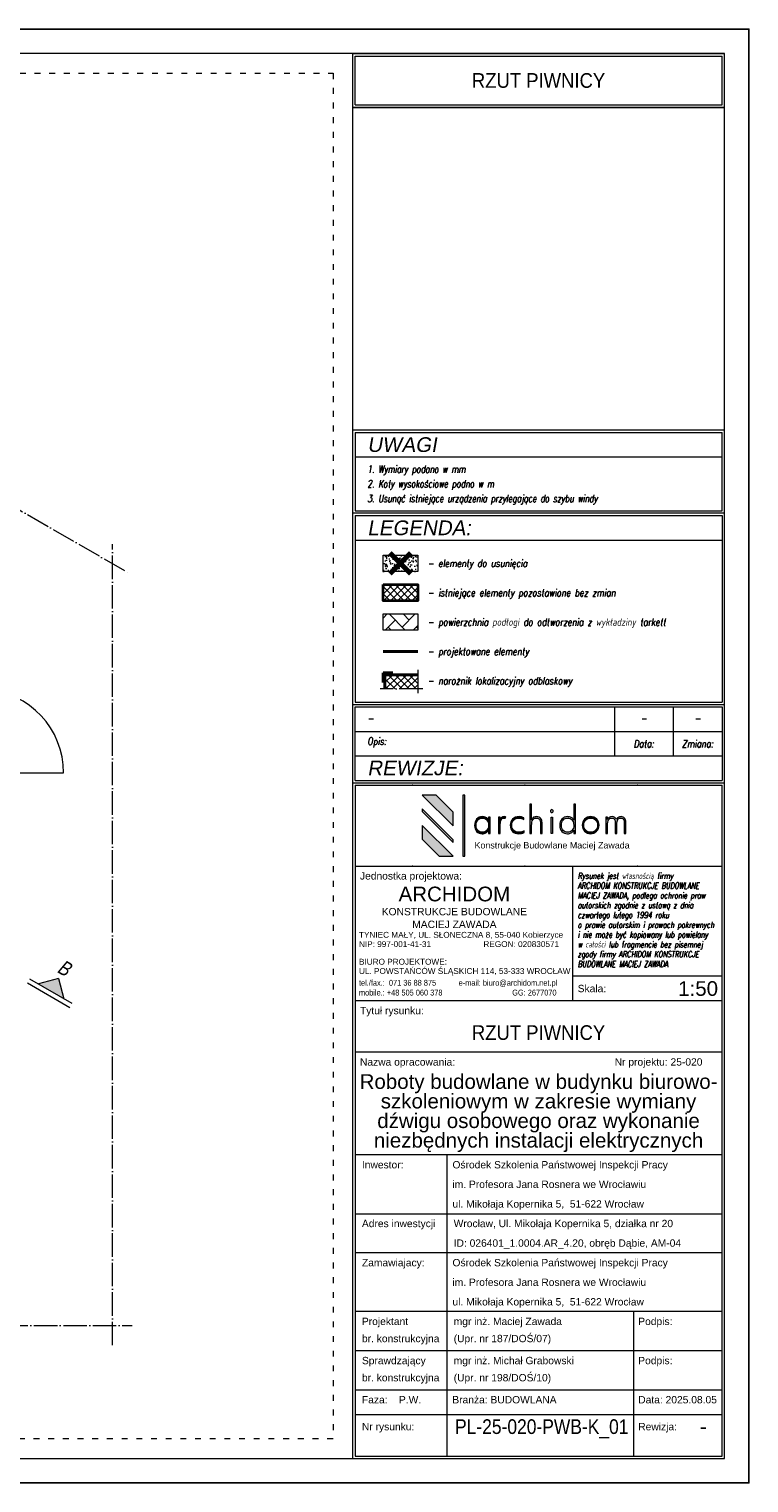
# Model space of a CAD drawing. Header units: millimetres. Extents: x 558 to 24471, y -5755 to 9551.
# Tile 37 of 37: x 23736 to 24471, y 8066 to 9551. Entities that reach past the tile are written whole.
import ezdxf
from ezdxf.enums import TextEntityAlignment as Align

# ---------------------------------------------------------------- set-up
doc = ezdxf.new("R2010")
doc.units = ezdxf.units.MM
doc.linetypes.add('ACAD_ISO03W100', pattern=[30, 12, -18])
doc.linetypes.add('ACAD_ISO04W100', pattern=[30, 24, -3, 0, -3])
for name, color, linetype, lineweight in [('K_Grube', 4, 'Continuous', 35), ('K_Grube_projektowane', 10, 'Continuous', 40), ('K_Kreskowanie', 8, 'Continuous', 5), ('K_Naroznik', 160, 'Continuous', 40), ('K_Opis_zmienny', 2, 'Continuous', 13), ('K_Osie', 1, 'ACAD_ISO04W100', 5), ('K_Ramka', 7, 'Continuous', 18), ('K_Stolarka', 3, 'Continuous', 15), ('K_Widokowe', 6, 'Continuous', 13), ('K_Wyburzenia', 8, 'Continuous', 5)]:
    doc.layers.add(name, color=color, linetype=linetype, lineweight=lineweight)
doc.styles.add('Logo1', font='arial.ttf', dxfattribs={"height": 13})
doc.styles.get("Standard").update_dxf_attribs({"font": 'arial.ttf'})
doc.styles.add('Tytuł 20', font='arial.ttf', dxfattribs={"width": 0.8, "oblique": 10, "height": 6})
doc.styles.add('Tytuł 50', font='arial.ttf', dxfattribs={"width": 0.8, "oblique": 10, "height": 15})
doc.styles.add('Zwykły 100', font='romans.shx', dxfattribs={"width": 0.8, "oblique": 10, "height": 15})
doc.styles.add('Zwykły 20', font='romans.shx', dxfattribs={"width": 0.8, "oblique": 10, "height": 3})

# ---------------------------------------------------------------- blocks, each defined once
blk = doc.blocks.new('Logo_archidom_2018_black')
at = {"lineweight": 0}
h = blk.add_hatch(color=256, dxfattribs=at)
h.dxf.hatch_style = 2
h.paths.add_polyline_path([(-181.7, 145), (-210, 145), (-147, 82), (-147, 110.3)])
h = blk.add_hatch(color=256, dxfattribs=at)
h.dxf.hatch_style = 2
h.paths.add_polyline_path([(-123, 145), (-127, 145), (-127, 20), (-123, 20)])
h = blk.add_hatch(color=256, dxfattribs=at)
h.dxf.hatch_style = 2
edge = h.paths.add_edge_path()
edge.add_spline(control_points=[(34.9, 66.8), (34.9, 66.8), (31.7, 66.8), (31.7, 66.8), (31.7, 66.8), (31.7, 87.6), (31.7, 87.6), (31.7, 91.2), (31, 93.8), (29.7, 95.5), (28.5, 97.1), (26.4, 97.9), (23.5, 97.9), (20.1, 97.9), (17.5, 96.7), (16, 94.3), (14.4, 91.9), (13.6, 88.1), (13.6, 82.9), (13.6, 82.9), (13.6, 66.8), (13.6, 66.8), (13.6, 66.8), (10.3, 66.8), (10.3, 66.8), (10.3, 66.8), (10.3, 126.5), (10.3, 126.5), (10.3, 126.5), (13.6, 126.5), (13.6, 126.5), (13.6, 126.5), (13.6, 94.6), (13.6, 94.6), (14.7, 97), (16, 98.7), (17.7, 99.6), (19.3, 100.5), (21.5, 101), (24.4, 101), (27.6, 101), (30.2, 99.9), (32.1, 97.8), (34, 95.6), (34.9, 92.7), (34.9, 88.9), (34.9, 88.9), (34.9, 66.8), (34.9, 66.8)], knot_values=[0, 0, 0, 0, 1, 1, 1, 2, 2, 2, 3, 3, 3, 4, 4, 4, 5, 5, 5, 6, 6, 6, 7, 7, 7, 8, 8, 8, 9, 9, 9, 10, 10, 10, 11, 11, 11, 12, 12, 12, 13, 13, 13, 14, 14, 14, 15, 15, 15, 16, 16, 16, 16], degree=3, periodic=0)
h = blk.add_hatch(color=256, dxfattribs=at)
h.dxf.hatch_style = 2
edge = h.paths.add_edge_path()
edge.add_spline(control_points=[(103, 66.8), (103, 66.8), (99.8, 66.8), (99.8, 66.8), (99.8, 66.8), (99.8, 73.2), (99.8, 73.2), (98.3, 70.7), (96.5, 68.9), (94.4, 67.8), (92.3, 66.7), (89.8, 66.1), (86.9, 66.1), (82.3, 66.1), (78.5, 67.7), (75.6, 70.8), (72.7, 73.9), (71.2, 78), (71.2, 83.2), (71.2, 88.5), (72.6, 92.8), (75.5, 96), (78.4, 99.3), (82.1, 101), (86.7, 101), (90.2, 101), (92.9, 100.4), (94.8, 99.3), (96.7, 98.2), (98.4, 96.4), (99.8, 93.9), (99.8, 93.9), (99.8, 126.5), (99.8, 126.5), (99.8, 126.5), (103, 126.5), (103, 126.5), (103, 126.5), (103, 66.8), (103, 66.8)], knot_values=[0, 0, 0, 0, 1, 1, 1, 2, 2, 2, 3, 3, 3, 4, 4, 4, 5, 5, 5, 6, 6, 6, 7, 7, 7, 8, 8, 8, 9, 9, 9, 10, 10, 10, 11, 11, 11, 12, 12, 12, 13, 13, 13, 13], degree=3, periodic=0)
edge = h.paths.add_edge_path()
edge.add_spline(control_points=[(99.8, 83.6), (99.8, 88), (98.6, 91.5), (96.3, 94.1), (93.9, 96.6), (90.8, 97.9), (86.9, 97.9), (83.2, 97.9), (80.2, 96.6), (77.9, 93.9), (75.6, 91.2), (74.5, 87.6), (74.5, 83.2), (74.5, 78.9), (75.6, 75.5), (78, 72.9), (80.3, 70.4), (83.4, 69.1), (87.3, 69.1), (91.1, 69.1), (94.2, 70.4), (96.4, 73.1), (98.7, 75.7), (99.8, 79.2), (99.8, 83.6)], knot_values=[0, 0, 0, 0, 1, 1, 1, 2, 2, 2, 3, 3, 3, 4, 4, 4, 5, 5, 5, 6, 6, 6, 7, 7, 7, 8, 8, 8, 8], degree=3, periodic=0)
h = blk.add_hatch(color=256, dxfattribs=at)
h.dxf.hatch_style = 2
h.paths.add_polyline_path([(-210, 116.8), (-210, 111.2), (-147, 48.2), (-147, 53.8)])
h = blk.add_hatch(color=256, dxfattribs=at)
h.dxf.hatch_style = 2
edge = h.paths.add_edge_path()
edge.add_spline(control_points=[(-71.2, 66.8), (-71.2, 66.8), (-74.4, 66.8), (-74.4, 66.8), (-74.4, 66.8), (-74.4, 73.2), (-74.4, 73.2), (-75.9, 70.7), (-77.7, 68.9), (-79.8, 67.8), (-81.9, 66.7), (-84.4, 66.1), (-87.3, 66.1), (-92, 66.1), (-95.7, 67.7), (-98.7, 70.8), (-101.6, 73.9), (-103, 78), (-103, 83.2), (-103, 88.5), (-101.6, 92.8), (-98.7, 96), (-95.8, 99.3), (-92.1, 101), (-87.5, 101), (-84.2, 101), (-81.6, 100.4), (-79.6, 99.3), (-77.6, 98.2), (-75.8, 96.4), (-74.4, 93.9), (-74.4, 93.9), (-74.4, 100.2), (-74.4, 100.2), (-74.4, 100.2), (-71.2, 100.2), (-71.2, 100.2), (-71.2, 100.2), (-71.2, 66.8), (-71.2, 66.8)], knot_values=[0, 0, 0, 0, 1, 1, 1, 2, 2, 2, 3, 3, 3, 4, 4, 4, 5, 5, 5, 6, 6, 6, 7, 7, 7, 8, 8, 8, 9, 9, 9, 10, 10, 10, 11, 11, 11, 12, 12, 12, 13, 13, 13, 13], degree=3, periodic=0)
edge = h.paths.add_edge_path()
edge.add_spline(control_points=[(-74.4, 83.6), (-74.4, 88), (-75.6, 91.5), (-77.9, 94.1), (-80.3, 96.6), (-83.4, 97.9), (-87.3, 97.9), (-91, 97.9), (-94, 96.6), (-96.3, 93.9), (-98.6, 91.2), (-99.8, 87.6), (-99.8, 83.2), (-99.8, 78.9), (-98.6, 75.5), (-96.3, 72.9), (-93.9, 70.4), (-90.8, 69.1), (-86.9, 69.1), (-83.1, 69.1), (-80.1, 70.4), (-77.8, 73.1), (-75.6, 75.7), (-74.4, 79.2), (-74.4, 83.6)], knot_values=[0, 0, 0, 0, 1, 1, 1, 2, 2, 2, 3, 3, 3, 4, 4, 4, 5, 5, 5, 6, 6, 6, 7, 7, 7, 8, 8, 8, 8], degree=3, periodic=0)
h = blk.add_hatch(color=256, dxfattribs=at)
h.dxf.hatch_style = 2
edge = h.paths.add_edge_path()
edge.add_spline(control_points=[(-39, 100.2), (-39, 100.2), (-40.1, 97.2), (-40.1, 97.2), (-40.5, 97.4), (-40.9, 97.6), (-41.4, 97.7), (-41.9, 97.9), (-42.4, 97.9), (-42.9, 97.9), (-45.6, 97.9), (-47.5, 96.6), (-48.8, 93.8), (-50.1, 91.1), (-50.7, 86.9), (-50.7, 81.3), (-50.7, 81.3), (-50.7, 66.8), (-50.7, 66.8), (-50.7, 66.8), (-53.9, 66.8), (-53.9, 66.8), (-53.9, 66.8), (-53.9, 100.2), (-53.9, 100.2), (-53.9, 100.2), (-50.7, 100.2), (-50.7, 100.2), (-50.7, 100.2), (-50.7, 94.9), (-50.7, 94.9), (-49.9, 97), (-48.9, 98.6), (-47.5, 99.5), (-46.2, 100.5), (-44.4, 101), (-42.2, 101), (-41.6, 101), (-41, 100.9), (-40.5, 100.8), (-39.9, 100.6), (-39.5, 100.5), (-39, 100.2)], knot_values=[0, 0, 0, 0, 1, 1, 1, 2, 2, 2, 3, 3, 3, 4, 4, 4, 5, 5, 5, 6, 6, 6, 7, 7, 7, 8, 8, 8, 9, 9, 9, 10, 10, 10, 11, 11, 11, 12, 12, 12, 13, 13, 13, 14, 14, 14, 14], degree=3, periodic=0)
h = blk.add_hatch(color=256, dxfattribs=at)
h.dxf.hatch_style = 2
edge = h.paths.add_edge_path()
edge.add_spline(control_points=[(-1.7, 68.5), (-3.3, 67.7), (-5.1, 67.1), (-7, 66.7), (-8.8, 66.3), (-10.9, 66.1), (-13, 66.1), (-18, 66.1), (-22.1, 67.7), (-25.3, 70.9), (-28.5, 74.1), (-30.1, 78.3), (-30.1, 83.3), (-30.1, 88.6), (-28.4, 92.8), (-25.1, 96.1), (-21.8, 99.3), (-17.4, 101), (-12.1, 101), (-10.3, 101), (-8.6, 100.8), (-7, 100.4), (-5.4, 99.9), (-3.8, 99.3), (-2.3, 98.5), (-2.3, 98.5), (-2.3, 95.2), (-2.3, 95.2), (-3.8, 96.1), (-5.4, 96.8), (-7.1, 97.2), (-8.7, 97.7), (-10.4, 97.9), (-12.1, 97.9), (-16.7, 97.9), (-20.3, 96.6), (-22.9, 93.9), (-25.5, 91.2), (-26.8, 87.6), (-26.8, 83), (-26.8, 79), (-25.5, 75.6), (-22.7, 73), (-20, 70.4), (-16.5, 69.1), (-12.1, 69.1), (-10.1, 69.1), (-8.3, 69.4), (-6.6, 69.8), (-4.8, 70.3), (-3.2, 71), (-1.7, 71.9), (-1.7, 71.9), (-1.7, 68.5), (-1.7, 68.5)], knot_values=[0, 0, 0, 0, 1, 1, 1, 2, 2, 2, 3, 3, 3, 4, 4, 4, 5, 5, 5, 6, 6, 6, 7, 7, 7, 8, 8, 8, 9, 9, 9, 10, 10, 10, 11, 11, 11, 12, 12, 12, 13, 13, 13, 14, 14, 14, 15, 15, 15, 16, 16, 16, 17, 17, 17, 18, 18, 18, 18], degree=3, periodic=0)
h = blk.add_hatch(color=256, dxfattribs=at)
h.dxf.hatch_style = 2
edge = h.paths.add_edge_path()
edge.add_spline(control_points=[(57.7, 112.4), (57.7, 111.6), (57.5, 110.9), (56.9, 110.3), (56.3, 109.8), (55.6, 109.5), (54.8, 109.5), (54, 109.5), (53.4, 109.8), (52.8, 110.3), (52.2, 110.9), (51.9, 111.6), (51.9, 112.4), (51.9, 113.2), (52.2, 113.9), (52.8, 114.4), (53.4, 115), (54, 115.3), (54.8, 115.3), (55.6, 115.3), (56.3, 115), (56.9, 114.4), (57.5, 113.9), (57.7, 113.2), (57.7, 112.4)], knot_values=[0, 0, 0, 0, 1, 1, 1, 2, 2, 2, 3, 3, 3, 4, 4, 4, 5, 5, 5, 6, 6, 6, 7, 7, 7, 8, 8, 8, 8], degree=3, periodic=0)
h.paths.add_polyline_path([(56.5, 66.8), (53.3, 66.8), (53.3, 100.2), (56.5, 100.2)])
h = blk.add_hatch(color=256, dxfattribs=at)
h.dxf.hatch_style = 2
edge = h.paths.add_edge_path()
edge.add_spline(control_points=[(151.6, 83.7), (151.6, 78.8), (149.9, 74.6), (146.5, 71.2), (143.1, 67.8), (139, 66.1), (134.2, 66.1), (129.4, 66.1), (125.4, 67.8), (122, 71.2), (118.6, 74.6), (117, 78.8), (117, 83.7), (117, 88.5), (118.6, 92.6), (122, 96), (125.3, 99.3), (129.4, 101), (134.2, 101), (139.1, 101), (143.2, 99.3), (146.6, 96), (149.9, 92.6), (151.6, 88.5), (151.6, 83.7)], knot_values=[0, 0, 0, 0, 1, 1, 1, 2, 2, 2, 3, 3, 3, 4, 4, 4, 5, 5, 5, 6, 6, 6, 7, 7, 7, 8, 8, 8, 8], degree=3, periodic=0)
edge = h.paths.add_edge_path()
edge.add_spline(control_points=[(148.3, 83.6), (148.3, 87.6), (147, 91), (144.3, 93.8), (141.6, 96.6), (138.3, 97.9), (134.3, 97.9), (130.4, 97.9), (127, 96.6), (124.3, 93.8), (121.6, 91.1), (120.2, 87.7), (120.2, 83.6), (120.2, 79.5), (121.6, 76.1), (124.3, 73.3), (127.1, 70.5), (130.4, 69.1), (134.3, 69.1), (138.2, 69.1), (141.5, 70.5), (144.3, 73.3), (147, 76.1), (148.3, 79.5), (148.3, 83.6)], knot_values=[0, 0, 0, 0, 1, 1, 1, 2, 2, 2, 3, 3, 3, 4, 4, 4, 5, 5, 5, 6, 6, 6, 7, 7, 7, 8, 8, 8, 8], degree=3, periodic=0)
h = blk.add_hatch(color=256, dxfattribs=at)
h.dxf.hatch_style = 2
edge = h.paths.add_edge_path()
edge.add_spline(control_points=[(206.4, 66.8), (206.4, 66.8), (203.1, 66.8), (203.1, 66.8), (203.1, 66.8), (203.1, 87.6), (203.1, 87.6), (203.1, 91.1), (202.6, 93.7), (201.4, 95.4), (200.3, 97.1), (198.5, 97.9), (196, 97.9), (193, 97.9), (190.9, 97), (189.7, 95.1), (188.5, 93.2), (187.9, 89.4), (187.9, 83.6), (187.9, 83.6), (187.9, 66.8), (187.9, 66.8), (187.9, 66.8), (184.7, 66.8), (184.7, 66.8), (184.7, 66.8), (184.7, 87.6), (184.7, 87.6), (184.7, 91.2), (184.1, 93.9), (183, 95.5), (182, 97.1), (180.1, 97.9), (177.6, 97.9), (174.4, 97.9), (172.2, 96.8), (170.8, 94.4), (169.4, 92.1), (168.8, 88.2), (168.8, 82.9), (168.8, 82.9), (168.8, 66.8), (168.8, 66.8), (168.8, 66.8), (165.5, 66.8), (165.5, 66.8), (165.5, 66.8), (165.5, 100.2), (165.5, 100.2), (165.5, 100.2), (168.8, 100.2), (168.8, 100.2), (168.8, 100.2), (168.8, 95.2), (168.8, 95.2), (169.5, 97.1), (170.7, 98.5), (172.2, 99.5), (173.8, 100.5), (175.8, 101), (178.2, 101), (180.2, 101), (182, 100.5), (183.6, 99.4), (185.2, 98.4), (186.3, 96.9), (187, 95), (187.8, 97), (189, 98.5), (190.5, 99.5), (192.1, 100.5), (194.1, 101), (196.6, 101), (199.5, 101), (201.9, 99.9), (203.7, 97.7), (205.5, 95.5), (206.4, 92.6), (206.4, 88.9), (206.4, 88.9), (206.4, 66.8), (206.4, 66.8)], knot_values=[0, 0, 0, 0, 1, 1, 1, 2, 2, 2, 3, 3, 3, 4, 4, 4, 5, 5, 5, 6, 6, 6, 7, 7, 7, 8, 8, 8, 9, 9, 9, 10, 10, 10, 11, 11, 11, 12, 12, 12, 13, 13, 13, 14, 14, 14, 15, 15, 15, 16, 16, 16, 17, 17, 17, 18, 18, 18, 19, 19, 19, 20, 20, 20, 21, 21, 21, 22, 22, 22, 23, 23, 23, 24, 24, 24, 25, 25, 25, 26, 26, 26, 27, 27, 27, 27], degree=3, periodic=0)
h = blk.add_hatch(color=256, dxfattribs=at)
h.dxf.hatch_style = 2
h.paths.add_polyline_path([(-210, 83), (-210, 54.7), (-175.3, 20), (-147, 20)])
for p, q in [((-181.7, 145), (-210, 145)), ((-147, 82), (-210, 145)), ((-147, 110.3), (-181.7, 145)), ((-210, 116.8), (-210, 111.2)), ((-147, 53.8), (-210, 116.8)), ((-147, 48.2), (-210, 111.2)), ((-147, 82), (-147, 110.3)), ((-210, 83), (-210, 54.7)), ((-147, 20), (-210, 83)), ((-175.3, 20), (-210, 54.7)), ((-147, 48.2), (-147, 53.8)), ((-175.3, 20), (-147, 20))]:
    blk.add_line(p, q, dxfattribs=at)
for points in [[(-123, 20), (-123, 145), (-127, 145), (-127, 20), (-123, 20)], [(56.5, 66.8), (53.3, 66.8), (53.3, 100.2), (56.5, 100.2), (56.5, 66.8)]]:
    blk.add_lwpolyline(points, dxfattribs=at)
for points, knots in [([(34.9, 66.8), (34.9, 66.8), (31.7, 66.8), (31.7, 66.8), (31.7, 66.8), (31.7, 87.6), (31.7, 87.6), (31.7, 91.2), (31, 93.8), (29.7, 95.5), (28.5, 97.1), (26.4, 97.9), (23.5, 97.9), (20.1, 97.9), (17.5, 96.7), (16, 94.3), (14.4, 91.9), (13.6, 88.1), (13.6, 82.9), (13.6, 82.9), (13.6, 66.8), (13.6, 66.8), (13.6, 66.8), (10.3, 66.8), (10.3, 66.8), (10.3, 66.8), (10.3, 126.5), (10.3, 126.5), (10.3, 126.5), (13.6, 126.5), (13.6, 126.5), (13.6, 126.5), (13.6, 94.6), (13.6, 94.6), (14.7, 97), (16, 98.7), (17.7, 99.6), (19.3, 100.5), (21.5, 101), (24.4, 101), (27.6, 101), (30.2, 99.9), (32.1, 97.8), (34, 95.6), (34.9, 92.7), (34.9, 88.9), (34.9, 88.9), (34.9, 66.8), (34.9, 66.8)], [0, 0, 0, 0, 1, 1, 1, 2, 2, 2, 3, 3, 3, 4, 4, 4, 5, 5, 5, 6, 6, 6, 7, 7, 7, 8, 8, 8, 9, 9, 9, 10, 10, 10, 11, 11, 11, 12, 12, 12, 13, 13, 13, 14, 14, 14, 15, 15, 15, 16, 16, 16, 16]), ([(103, 66.8), (103, 66.8), (99.8, 66.8), (99.8, 66.8), (99.8, 66.8), (99.8, 73.2), (99.8, 73.2), (98.3, 70.7), (96.5, 68.9), (94.4, 67.8), (92.3, 66.7), (89.8, 66.1), (86.9, 66.1), (82.3, 66.1), (78.5, 67.7), (75.6, 70.8), (72.7, 73.9), (71.2, 78), (71.2, 83.2), (71.2, 88.5), (72.6, 92.8), (75.5, 96), (78.4, 99.3), (82.1, 101), (86.7, 101), (90.2, 101), (92.9, 100.4), (94.8, 99.3), (96.7, 98.2), (98.4, 96.4), (99.8, 93.9), (99.8, 93.9), (99.8, 126.5), (99.8, 126.5), (99.8, 126.5), (103, 126.5), (103, 126.5), (103, 126.5), (103, 66.8), (103, 66.8)], [0, 0, 0, 0, 1, 1, 1, 2, 2, 2, 3, 3, 3, 4, 4, 4, 5, 5, 5, 6, 6, 6, 7, 7, 7, 8, 8, 8, 9, 9, 9, 10, 10, 10, 11, 11, 11, 12, 12, 12, 13, 13, 13, 13]), ([(-71.2, 66.8), (-71.2, 66.8), (-74.4, 66.8), (-74.4, 66.8), (-74.4, 66.8), (-74.4, 73.2), (-74.4, 73.2), (-75.9, 70.7), (-77.7, 68.9), (-79.8, 67.8), (-81.9, 66.7), (-84.4, 66.1), (-87.3, 66.1), (-92, 66.1), (-95.7, 67.7), (-98.7, 70.8), (-101.6, 73.9), (-103, 78), (-103, 83.2), (-103, 88.5), (-101.6, 92.8), (-98.7, 96), (-95.8, 99.3), (-92.1, 101), (-87.5, 101), (-84.2, 101), (-81.6, 100.4), (-79.6, 99.3), (-77.6, 98.2), (-75.8, 96.4), (-74.4, 93.9), (-74.4, 93.9), (-74.4, 100.2), (-74.4, 100.2), (-74.4, 100.2), (-71.2, 100.2), (-71.2, 100.2), (-71.2, 100.2), (-71.2, 66.8), (-71.2, 66.8)], [0, 0, 0, 0, 1, 1, 1, 2, 2, 2, 3, 3, 3, 4, 4, 4, 5, 5, 5, 6, 6, 6, 7, 7, 7, 8, 8, 8, 9, 9, 9, 10, 10, 10, 11, 11, 11, 12, 12, 12, 13, 13, 13, 13]), ([(-74.4, 83.6), (-74.4, 88), (-75.6, 91.5), (-77.9, 94.1), (-80.3, 96.6), (-83.4, 97.9), (-87.3, 97.9), (-91, 97.9), (-94, 96.6), (-96.3, 93.9), (-98.6, 91.2), (-99.8, 87.6), (-99.8, 83.2), (-99.8, 78.9), (-98.6, 75.5), (-96.3, 72.9), (-93.9, 70.4), (-90.8, 69.1), (-86.9, 69.1), (-83.1, 69.1), (-80.1, 70.4), (-77.8, 73.1), (-75.6, 75.7), (-74.4, 79.2), (-74.4, 83.6)], [0, 0, 0, 0, 1, 1, 1, 2, 2, 2, 3, 3, 3, 4, 4, 4, 5, 5, 5, 6, 6, 6, 7, 7, 7, 8, 8, 8, 8]), ([(-39, 100.2), (-39, 100.2), (-40.1, 97.2), (-40.1, 97.2), (-40.5, 97.4), (-40.9, 97.6), (-41.4, 97.7), (-41.9, 97.9), (-42.4, 97.9), (-42.9, 97.9), (-45.6, 97.9), (-47.5, 96.6), (-48.8, 93.8), (-50.1, 91.1), (-50.7, 86.9), (-50.7, 81.3), (-50.7, 81.3), (-50.7, 66.8), (-50.7, 66.8), (-50.7, 66.8), (-53.9, 66.8), (-53.9, 66.8), (-53.9, 66.8), (-53.9, 100.2), (-53.9, 100.2), (-53.9, 100.2), (-50.7, 100.2), (-50.7, 100.2), (-50.7, 100.2), (-50.7, 94.9), (-50.7, 94.9), (-49.9, 97), (-48.9, 98.6), (-47.5, 99.5), (-46.2, 100.5), (-44.4, 101), (-42.2, 101), (-41.6, 101), (-41, 100.9), (-40.5, 100.8), (-39.9, 100.6), (-39.5, 100.5), (-39, 100.2)], [0, 0, 0, 0, 1, 1, 1, 2, 2, 2, 3, 3, 3, 4, 4, 4, 5, 5, 5, 6, 6, 6, 7, 7, 7, 8, 8, 8, 9, 9, 9, 10, 10, 10, 11, 11, 11, 12, 12, 12, 13, 13, 13, 14, 14, 14, 14]), ([(-1.7, 68.5), (-3.3, 67.7), (-5.1, 67.1), (-7, 66.7), (-8.8, 66.3), (-10.9, 66.1), (-13, 66.1), (-18, 66.1), (-22.1, 67.7), (-25.3, 70.9), (-28.5, 74.1), (-30.1, 78.3), (-30.1, 83.3), (-30.1, 88.6), (-28.4, 92.8), (-25.1, 96.1), (-21.8, 99.3), (-17.4, 101), (-12.1, 101), (-10.3, 101), (-8.6, 100.8), (-7, 100.4), (-5.4, 99.9), (-3.8, 99.3), (-2.3, 98.5), (-2.3, 98.5), (-2.3, 95.2), (-2.3, 95.2), (-3.8, 96.1), (-5.4, 96.8), (-7.1, 97.2), (-8.7, 97.7), (-10.4, 97.9), (-12.1, 97.9), (-16.7, 97.9), (-20.3, 96.6), (-22.9, 93.9), (-25.5, 91.2), (-26.8, 87.6), (-26.8, 83), (-26.8, 79), (-25.5, 75.6), (-22.7, 73), (-20, 70.4), (-16.5, 69.1), (-12.1, 69.1), (-10.1, 69.1), (-8.3, 69.4), (-6.6, 69.8), (-4.8, 70.3), (-3.2, 71), (-1.7, 71.9), (-1.7, 71.9), (-1.7, 68.5), (-1.7, 68.5)], [0, 0, 0, 0, 1, 1, 1, 2, 2, 2, 3, 3, 3, 4, 4, 4, 5, 5, 5, 6, 6, 6, 7, 7, 7, 8, 8, 8, 9, 9, 9, 10, 10, 10, 11, 11, 11, 12, 12, 12, 13, 13, 13, 14, 14, 14, 15, 15, 15, 16, 16, 16, 17, 17, 17, 18, 18, 18, 18]), ([(57.7, 112.4), (57.7, 111.6), (57.5, 110.9), (56.9, 110.3), (56.3, 109.8), (55.6, 109.5), (54.8, 109.5), (54, 109.5), (53.4, 109.8), (52.8, 110.3), (52.2, 110.9), (51.9, 111.6), (51.9, 112.4), (51.9, 113.2), (52.2, 113.9), (52.8, 114.4), (53.4, 115), (54, 115.3), (54.8, 115.3), (55.6, 115.3), (56.3, 115), (56.9, 114.4), (57.5, 113.9), (57.7, 113.2), (57.7, 112.4)], [0, 0, 0, 0, 1, 1, 1, 2, 2, 2, 3, 3, 3, 4, 4, 4, 5, 5, 5, 6, 6, 6, 7, 7, 7, 8, 8, 8, 8]), ([(99.8, 83.6), (99.8, 88), (98.6, 91.5), (96.3, 94.1), (93.9, 96.6), (90.8, 97.9), (86.9, 97.9), (83.2, 97.9), (80.2, 96.6), (77.9, 93.9), (75.6, 91.2), (74.5, 87.6), (74.5, 83.2), (74.5, 78.9), (75.6, 75.5), (78, 72.9), (80.3, 70.4), (83.4, 69.1), (87.3, 69.1), (91.1, 69.1), (94.2, 70.4), (96.4, 73.1), (98.7, 75.7), (99.8, 79.2), (99.8, 83.6)], [0, 0, 0, 0, 1, 1, 1, 2, 2, 2, 3, 3, 3, 4, 4, 4, 5, 5, 5, 6, 6, 6, 7, 7, 7, 8, 8, 8, 8]), ([(151.6, 83.7), (151.6, 78.8), (149.9, 74.6), (146.5, 71.2), (143.1, 67.8), (139, 66.1), (134.2, 66.1), (129.4, 66.1), (125.4, 67.8), (122, 71.2), (118.6, 74.6), (117, 78.8), (117, 83.7), (117, 88.5), (118.6, 92.6), (122, 96), (125.3, 99.3), (129.4, 101), (134.2, 101), (139.1, 101), (143.2, 99.3), (146.6, 96), (149.9, 92.6), (151.6, 88.5), (151.6, 83.7)], [0, 0, 0, 0, 1, 1, 1, 2, 2, 2, 3, 3, 3, 4, 4, 4, 5, 5, 5, 6, 6, 6, 7, 7, 7, 8, 8, 8, 8]), ([(148.3, 83.6), (148.3, 87.6), (147, 91), (144.3, 93.8), (141.6, 96.6), (138.3, 97.9), (134.3, 97.9), (130.4, 97.9), (127, 96.6), (124.3, 93.8), (121.6, 91.1), (120.2, 87.7), (120.2, 83.6), (120.2, 79.5), (121.6, 76.1), (124.3, 73.3), (127.1, 70.5), (130.4, 69.1), (134.3, 69.1), (138.2, 69.1), (141.5, 70.5), (144.3, 73.3), (147, 76.1), (148.3, 79.5), (148.3, 83.6)], [0, 0, 0, 0, 1, 1, 1, 2, 2, 2, 3, 3, 3, 4, 4, 4, 5, 5, 5, 6, 6, 6, 7, 7, 7, 8, 8, 8, 8]), ([(206.4, 66.8), (206.4, 66.8), (203.1, 66.8), (203.1, 66.8), (203.1, 66.8), (203.1, 87.6), (203.1, 87.6), (203.1, 91.1), (202.6, 93.7), (201.4, 95.4), (200.3, 97.1), (198.5, 97.9), (196, 97.9), (193, 97.9), (190.9, 97), (189.7, 95.1), (188.5, 93.2), (187.9, 89.4), (187.9, 83.6), (187.9, 83.6), (187.9, 66.8), (187.9, 66.8), (187.9, 66.8), (184.7, 66.8), (184.7, 66.8), (184.7, 66.8), (184.7, 87.6), (184.7, 87.6), (184.7, 91.2), (184.1, 93.9), (183, 95.5), (182, 97.1), (180.1, 97.9), (177.6, 97.9), (174.4, 97.9), (172.2, 96.8), (170.8, 94.4), (169.4, 92.1), (168.8, 88.2), (168.8, 82.9), (168.8, 82.9), (168.8, 66.8), (168.8, 66.8), (168.8, 66.8), (165.5, 66.8), (165.5, 66.8), (165.5, 66.8), (165.5, 100.2), (165.5, 100.2), (165.5, 100.2), (168.8, 100.2), (168.8, 100.2), (168.8, 100.2), (168.8, 95.2), (168.8, 95.2), (169.5, 97.1), (170.7, 98.5), (172.2, 99.5), (173.8, 100.5), (175.8, 101), (178.2, 101), (180.2, 101), (182, 100.5), (183.6, 99.4), (185.2, 98.4), (186.3, 96.9), (187, 95), (187.8, 97), (189, 98.5), (190.5, 99.5), (192.1, 100.5), (194.1, 101), (196.6, 101), (199.5, 101), (201.9, 99.9), (203.7, 97.7), (205.5, 95.5), (206.4, 92.6), (206.4, 88.9), (206.4, 88.9), (206.4, 66.8), (206.4, 66.8)], [0, 0, 0, 0, 1, 1, 1, 2, 2, 2, 3, 3, 3, 4, 4, 4, 5, 5, 5, 6, 6, 6, 7, 7, 7, 8, 8, 8, 9, 9, 9, 10, 10, 10, 11, 11, 11, 12, 12, 12, 13, 13, 13, 14, 14, 14, 15, 15, 15, 16, 16, 16, 17, 17, 17, 18, 18, 18, 19, 19, 19, 20, 20, 20, 21, 21, 21, 22, 22, 22, 23, 23, 23, 24, 24, 24, 25, 25, 25, 26, 26, 26, 27, 27, 27, 27])]:
    blk.add_open_spline(points, degree=3, knots=knots, dxfattribs=at)
at = {"lineweight": 0, "ltscale": 5}
for p in [(-230, 165), (0, 165), (230, 165), (-230, 0), (0, 0), (230, 0)]:
    blk.add_point(p, dxfattribs=at)
at = {"lineweight": 0, "style": 'Logo1'}
blk.add_text('Konstrukcje Budowlane Maciej Zawada', height=13, dxfattribs=at).set_placement((-103, 42.5), align=Align.MIDDLE_LEFT)

msp = doc.modelspace()

# ---------------------------------------------------------------- hatches: boundary and pattern name
at = {"layer": 'K_Kreskowanie', "ltscale": 5}
h = msp.add_hatch(dxfattribs=at)
h.set_pattern_fill('ANSI37', color=256, scale=1.6)
h.set_pattern_definition([(45, (12843.4987, -5541.7186), (-3.5921024, 3.5921024), []), (135, (12843.4987, -5541.7186), (-3.5921024, -3.5921024), [])])
h.paths.add_polyline_path([(24132.765, 8983.53), (24097.265, 8983.53), (24097.265, 8967.03), (24132.765, 8967.03)])
h = msp.add_hatch(dxfattribs=at)
h.set_pattern_fill('ANSI37', color=256, scale=1.6)
h.set_pattern_definition([(45, (12843.4987, -5633.7186), (-3.5921024, 3.5921024), []), (135, (12843.4987, -5633.7186), (-3.5921024, -3.5921024), [])])
h.paths.add_polyline_path([(24132.765, 8891.53), (24099.265, 8891.53), (24099.265, 8877.03), (24132.765, 8877.03)])
at = {"layer": 'K_Opis_zmienny'}
msp.add_hatch(color=256, dxfattribs=at).paths.add_polyline_path([(23765.511, 8581.093), (23771.002, 8560.603), (23745.021, 8575.603)])
at = {"layer": 'K_Widokowe', "transparency": 33554687}
h = msp.add_hatch(dxfattribs=at)
h.set_pattern_fill('AR-HBONE', color=10, scale=0.1)
h.set_pattern_definition([(45, (7047.138, 13207.577), (3e-15, 14.36841), [30.48, -10.16]), (135, (7054.322, 13214.762), (3e-15, 14.36841), [30.48, -10.16])])
h.paths.add_polyline_path([(24132.765, 8953.53), (24097.265, 8953.53), (24097.265, 8937.03), (24132.765, 8937.03)])
at = {"layer": 'K_Wyburzenia'}
h = msp.add_hatch(dxfattribs=at)
h.set_pattern_fill('AR-CONC', color=256, scale=0.05)
h.set_pattern_definition([(50, (20942.899, 11763.0955), (9.109233, -0.796954), [0.9525, -10.4775]), (355, (20942.899, 11763.0955), (-1.762171, 9.552842), [0.762, -8.38203]), (100.45144, (20943.658, 11763.029), (7.347062, 8.755888), [0.8095, -8.904512]), (46.1842, (20942.899, 11765.635), (13.553952, -2.102116), [1.42875, -15.71625]), (96.63556, (20944.029, 11765.46), (11.870207, 12.371306), [1.21425, -13.35678]), (351.18415, (20942.899, 11765.635), (11.870207, 12.371306), [1.143, -12.572987]), (21, (20944.169, 11765.0005), (7.58072, -5.11326), [0.9525, -10.4775]), (326, (20944.169, 11765.0005), (3.090101, 9.209398), [0.762, -8.382]), (71.45145, (20944.801, 11764.574), (10.670821, 4.096138), [0.8095, -8.904497]), (37.5, (20942.899, 11763.0955), (0.1544302, 4.227752), [0, -8.2804, 0, -8.509, 0, -8.41375]), (7.5, (20942.899, 11763.0955), (3.340983, 5.0090287), [0, -4.8514, 0, -8.0899, 0, -3.20675]), (327.5, (20940.067, 11763.0955), (6.7795298, -0.2864372), [0, -3.175, 0, -9.906, 0, -13.1445]), (317.5, (20938.797, 11763.0955), (7.406459, 1.2713246), [0, -4.1275, 0, -6.5786, 0, -9.3345])])
h.paths.add_polyline_path([(24132.765, 9013.53), (24097.265, 9013.53), (24097.265, 8997.03), (24132.765, 8997.03)])

# ---------------------------------------------------------------- linework, layer by layer
at = {"layer": 'Defpoints'}
msp.add_lwpolyline([(22371.174, 8065.976), (24471.174, 8065.976), (24471.174, 9550.976), (22371.174, 9550.976)], close=True, dxfattribs=at)
at = {"layer": 'K_Grube'}
msp.add_lwpolyline([(24097.265, 8983.53), (24132.765, 8983.53), (24132.765, 8967.03), (24097.265, 8967.03)], close=True, dxfattribs=at)
at = {"layer": 'K_Grube_projektowane'}
for p, q in [((24097.265, 8915.28), (24132.765, 8915.28)), ((24099.265, 8891.53), (24132.765, 8891.53)), ((24099.265, 8877.03), (24099.265, 8891.53))]:
    msp.add_line(p, q, dxfattribs=at)
at = {"layer": 'K_Naroznik'}
for p, q in [((24107.265, 8893.53), (24097.265, 8893.53)), ((24097.265, 8893.53), (24097.265, 8883.53))]:
    msp.add_line(p, q, dxfattribs=at)
at = {"layer": 'K_Opis_zmienny'}
for p, q in [((23777.162, 8551.273), (23733.861, 8576.273)), ((23779.662, 8555.603), (23736.361, 8580.603)), ((23765.511, 8581.093), (23745.021, 8575.603)), ((23765.511, 8581.093), (23771.002, 8560.603))]:
    msp.add_line(p, q, dxfattribs=at)
at = {"layer": 'K_Opis_zmienny', "linetype": 'ACAD_ISO03W100', "ltscale": 0.5}
msp.add_lwpolyline([(22496.174, 9505.976), (24046.174, 9505.976), (24046.174, 8110.976), (22496.174, 8110.976), (22496.174, 9505.976)], dxfattribs=at)
at = {"layer": 'K_Osie'}
for p, q in [((23134.552, 9401.141), (23838.119, 8994.937)), ((23820.798, 8206.627), (23820.798, 9024.937)), ((24132.765, 8896.53), (24132.765, 8872.03)), ((24137.765, 8877.03), (24094.265, 8877.03)), ((23258.87, 8226.627), (23840.798, 8226.627))]:
    msp.add_line(p, q, dxfattribs=at)
at = {"layer": 'K_Ramka'}
for p, q in [((24066.174, 9525.976), (24066.174, 8090.976)), ((24066.174, 9525.976), (24446.174, 9525.976)), ((24066.174, 9525.976), (24066.174, 8090.976)), ((24068.674, 9523.476), (24443.674, 9523.476)), ((24068.674, 9473.476), (24068.674, 9523.476)), ((24443.674, 9473.476), (24443.674, 9523.476)), ((24066.174, 9470.976), (24446.174, 9470.976)), ((24446.174, 9470.976), (24066.174, 9470.976)), ((24068.674, 9473.476), (24443.674, 9473.476)), ((24066.174, 9141.53), (24446.174, 9141.53)), ((24066.174, 9141.53), (24446.174, 9141.53)), ((24068.674, 9139.03), (24068.674, 9059.03)), ((24068.674, 9139.03), (24443.674, 9139.03)), ((24443.674, 9059.03), (24443.674, 9139.03)), ((24068.674, 9114.03), (24443.674, 9114.03)), ((24068.674, 9059.03), (24443.674, 9059.03)), ((24446.174, 9056.53), (24066.174, 9056.53)), ((24068.674, 9054.03), (24068.674, 8863.53)), ((24068.674, 9054.03), (24443.674, 9054.03)), ((24443.674, 9054.03), (24443.674, 8863.53)), ((24068.674, 9029.03), (24443.674, 9029.03)), ((24066.174, 8861.03), (24446.174, 8861.03)), ((24066.174, 8861.03), (24446.174, 8861.03)), ((24068.674, 8863.53), (24443.674, 8863.53)), ((24068.674, 8858.53), (24443.674, 8858.53)), ((24068.674, 8783.53), (24068.674, 8858.53)), ((24333.674, 8858.53), (24333.674, 8808.53)), ((24393.674, 8858.53), (24393.674, 8808.53)), ((24443.674, 8858.53), (24443.674, 8783.53)), ((24068.674, 8833.53), (24443.674, 8833.53)), ((24068.674, 8808.53), (24443.674, 8808.53)), ((24066.174, 8781.03), (24446.174, 8781.03)), ((24066.174, 8781.03), (24446.174, 8781.03)), ((24068.674, 8783.53), (24443.674, 8783.53)), ((24068.674, 8783.53), (24443.674, 8783.53)), ((24068.674, 8778.53), (24443.674, 8778.53)), ((24068.674, 8778.53), (24068.674, 8744.754)), ((24443.674, 8386.219), (24443.674, 8778.53)), ((24068.674, 8696.03), (24443.674, 8696.03)), ((24291.174, 8558.476), (24291.174, 8696.03)), ((24443.674, 8583.476), (24291.174, 8583.476)), ((24291.174, 8558.476), (24068.674, 8558.476)), ((24443.674, 8558.476), (24291.174, 8558.476)), ((24443.674, 8505.976), (24068.674, 8505.976)), ((24443.674, 8400.976), (24068.674, 8400.976)), ((24162.619, 8400.976), (24162.619, 8093.476)), ((24162.619, 8400.976), (24162.619, 8093.476)), ((24069.324, 8340.976), (24443.674, 8340.976)), ((24443.674, 8300.976), (24068.674, 8300.976)), ((24443.674, 8240.976), (24068.674, 8240.976)), ((24353.058, 8240.976), (24353.058, 8135.976)), ((24353.058, 8240.976), (24353.058, 8135.976)), ((24443.674, 8200.976), (24068.674, 8200.976)), ((24443.674, 8200.976), (24068.674, 8200.976)), ((24068.674, 8160.976), (24443.674, 8160.976)), ((24068.674, 8160.976), (24443.674, 8160.976)), ((24068.674, 8160.976), (24443.674, 8160.976)), ((24068.674, 8160.976), (24443.674, 8160.976)), ((24068.674, 8135.976), (24443.674, 8135.976)), ((24068.674, 8135.976), (24443.674, 8135.976)), ((24353.058, 8135.976), (24353.058, 8093.476))]:
    msp.add_line(p, q, dxfattribs=at)
msp.add_lwpolyline([(22396.174, 8090.976), (24446.174, 8090.976), (24446.174, 9525.976), (22396.174, 9525.976)], close=True, dxfattribs=at)
msp.add_lwpolyline([(24068.674, 8744.754), (24068.674, 8093.476), (24443.674, 8093.476), (24443.674, 8386.219)], dxfattribs=at)
msp.add_lwpolyline([(24068.674, 8744.754), (24068.674, 8093.476), (24443.674, 8093.476), (24443.674, 8386.219)], dxfattribs=at)
at = {"layer": 'K_Stolarka'}
msp.add_line((23690.798, 8791.127), (23770.798, 8791.127), dxfattribs=at)
msp.add_arc((23685.988, 8791.453), 84.811, 359.780179, 86.748411, dxfattribs=at)
at = {"layer": 'K_Widokowe', "color": 10, "transparency": 33554687}
msp.add_lwpolyline([(24097.265, 8953.53), (24132.765, 8953.53), (24132.765, 8937.03), (24097.265, 8937.03)], close=True, dxfattribs=at)
at = {"layer": 'K_Wyburzenia', "color": 9, "const_width": 5}
for points in [[(24104.409, 9015.886), (24125.622, 8994.673)], [(24125.622, 9015.886), (24104.409, 8994.673)]]:
    msp.add_lwpolyline(points, dxfattribs=at)
at = {"layer": 'K_Wyburzenia'}
msp.add_lwpolyline([(24097.265, 9013.53), (24132.765, 9013.53), (24132.765, 8997.03), (24097.265, 8997.03)], close=True, dxfattribs=at)

# ---------------------------------------------------------------- block references
at = {"layer": 'K_Ramka', "xscale": 0.5, "yscale": 0.5, "zscale": 0.5}
msp.add_blockref('Logo_archidom_2018_black', (24242.273, 8696.03), dxfattribs=at)

# ---------------------------------------------------------------- texts
at = {"layer": 'K_Opis_zmienny', "style": 'Tytuł 50', "oblique": 10, "width": 0.8}
msp.add_text('B', height=15, rotation=330, dxfattribs=at).set_placement((23771.761, 8591.919), align=Align.MIDDLE_CENTER)
at = {"layer": 'K_Ramka', "width": 0.9}
for p in [(24256.174, 9498.476), (24256.174, 8525.976)]:
    msp.add_text('RZUT PIWNICY', height=15, dxfattribs=at).set_placement(p, align=Align.MIDDLE_CENTER)
at = {"layer": 'K_Ramka', "style": 'Tytuł 20', "oblique": 10}
for s, p in [('UWAGI', (24081.174, 9126.53)), ('LEGENDA:', (24081.174, 9041.53)), ('REWIZJE:', (24081.174, 8796.285))]:
    msp.add_text(s, height=15, dxfattribs=at).set_placement(p, align=Align.MIDDLE_LEFT)
at = {"layer": 'K_Ramka', "oblique": 10}
for s, height, style, width, p in [('1. Wymiary podano w mm', 7.5, 'Zwykły 20', 0.75, (24081.174, 9101.53)), ('2. Koty wysokościowe podno w m', 7.5, 'Zwykły 20', 0.75, (24081.174, 9086.53)), ('3. Usunąć istniejące urządzenia przylegające do szybu windy', 7.5, 'Zwykły 20', 0.75, (24081.174, 9071.53)), ('- elementy do usunięcia', 7.5, 'Zwykły 100', 0.8, (24142.765, 9005.28)), ('- istniejące elementy pozostawione bez zmian', 7.5, 'Zwykły 100', 0.8, (24142.765, 8975.28)), ('- powierzchnia podłogi do odtworzenia z wykładziny tarkett', 7.5, 'Zwykły 100', 0.8, (24142.765, 8945.28)), ('- projektowane elementy', 7.5, 'Zwykły 100', 0.8, (24142.765, 8915.28)), ('- narożnik lokalizacyjny odblaskowy', 7.5, 'Zwykły 100', 0.8, (24142.765, 8885.28)), ('-', 7.5, 'Zwykły 20', 0.8, (24081.174, 8847.101)), ('Opis:', 7.5, 'Zwykły 20', 0.8, (24081.174, 8823.53)), ('Rysunek jest własnością firmy', 6.25, 'Zwykły 20', 0.7, (24296.174, 8686.03)), ('ARCHIDOM KONSTRUKCJE BUDOWLANE', 6.25, 'Zwykły 20', 0.7, (24296.174, 8676.03)), ('autorskich zgodnie z ustawą z dnia', 6.25, 'Zwykły 20', 0.7, (24296.174, 8656.03)), ('MACIEJ ZAWADA, podlega ochronie praw', 6.25, 'Zwykły 20', 0.7, (24296.174, 8666.03)), ('czwartego lutego 1994 roku', 6.25, 'Zwykły 20', 0.7, (24296.174, 8646.03)), ('o prawie autorskim i prawach pokrewnych', 6.25, 'Zwykły 20', 0.7, (24296.174, 8636.03)), ('i nie może być kopiowany lub powielany', 6.25, 'Zwykły 20', 0.7, (24296.174, 8626.03)), ('w całości lub fragmencie bez pisemnej', 6.25, 'Zwykły 20', 0.7, (24296.174, 8616.03)), ('zgody firmy ARCHIDOM KONSTRUKCJE', 6.25, 'Zwykły 20', 0.7, (24296.174, 8606.03)), ('BUDOWLANE MACIEJ ZAWADA', 6.25, 'Zwykły 20', 0.7, (24296.174, 8596.03))]:
    msp.add_text(s, height=height, dxfattribs=dict(at, style=style, width=width)).set_placement(p, align=Align.MIDDLE_LEFT)
at = {"layer": 'K_Ramka', "style": 'Zwykły 20', "oblique": 10, "width": 0.8}
for s, p in [('-', (24363.674, 8847.101)), ('-', (24418.674, 8847.101)), ('Data:', (24363.674, 8821.03)), ('Zmiana:', (24418.674, 8821.03))]:
    msp.add_text(s, height=7.5, dxfattribs=at).set_placement(p, align=Align.MIDDLE_CENTER)
at = {"layer": 'K_Ramka'}
for s, p in [('Jednostka projektowa:', (24073.674, 8686.03)), ('Skala:', (24296.174, 8570.976)), ('Tytuł rysunku:', (24073.674, 8548.476)), ('Nazwa opracowania:', (24073.674, 8495.976)), ('Inwestor:', (24075.687, 8390.976)), ('Ośrodek Szkolenia Państwowej Inspekcji Pracy', (24168.206, 8390.976)), ('im. Profesora Jana Rosnera we Wrocławiu', (24168.206, 8370.976)), ('ul. Mikołaja Kopernika 5,  51-622 Wrocław', (24168.206, 8350.976)), ('Adres inwestycji', (24075.687, 8330.976)), ('Wrocław, Ul. Mikołaja Kopernika 5, działka nr 20', (24169.463, 8330.976)), ('ID: 026401_1.0004.AR_4.20, obręb Dąbie, AM-04', (24169.463, 8310.976)), ('Zamawiajacy:', (24075.687, 8290.976)), ('Ośrodek Szkolenia Państwowej Inspekcji Pracy', (24168.206, 8290.976)), ('im. Profesora Jana Rosnera we Wrocławiu', (24168.206, 8270.976)), ('ul. Mikołaja Kopernika 5,  51-622 Wrocław', (24168.206, 8250.976)), ('Projektant', (24075.687, 8230.976)), ('Projektant', (24075.687, 8230.976)), ('mgr inż. Maciej Zawada', (24169.463, 8230.976)), ('mgr inż. Maciej Zawada', (24169.463, 8230.976)), ('Podpis:', (24358.058, 8230.976)), ('Podpis:', (24358.058, 8230.976)), ('br. konstrukcyjna', (24075.687, 8213.476)), ('br. konstrukcyjna', (24075.687, 8213.476)), ('(Upr. nr 187/DOŚ/07)', (24169.463, 8213.476)), ('(Upr. nr 187/DOŚ/07)', (24169.463, 8213.476)), ('Sprawdzający', (24075.687, 8190.976)), ('Sprawdzający', (24075.687, 8190.976)), ('mgr inż. Michał Grabowski', (24169.463, 8190.976)), ('mgr inż. Michał Grabowski', (24169.463, 8190.976)), ('Podpis:', (24358.058, 8190.976)), ('Podpis:', (24358.058, 8190.976)), ('br. konstrukcyjna', (24075.687, 8173.476)), ('br. konstrukcyjna', (24075.687, 8173.476)), ('(Upr. nr 198/DOŚ/10)', (24169.463, 8173.476)), ('(Upr. nr 198/DOŚ/10)', (24169.463, 8173.476)), ('Faza:    P.W.', (24075.687, 8150.976)), ('Faza:    P.W.', (24075.687, 8150.976)), ('Branża: BUDOWLANA', (24168.054, 8150.976)), ('Branża: BUDOWLANA', (24168.054, 8150.976)), ('Data: 2025.08.05', (24358.058, 8150.976)), ('Nr rysunku:', (24075.687, 8123.476)), ('Rewizja:', (24358.058, 8123.476))]:
    msp.add_text(s, height=7.5, dxfattribs=at).set_placement(p, align=Align.MIDDLE_LEFT)
for s, height, p in [('ARCHIDOM', 15, (24170.174, 8667.53)), ('KONSTRUKCJE BUDOWLANE', 7.5, (24170.174, 8649.53)), ('MACIEJ ZAWADA', 7.5, (24170.174, 8636.53)), ('Roboty budowlane w budynku biurowo-', 15, (24256.174, 8475.976)), ('szkoleniowym w zakresie wymiany', 15, (24256.174, 8455.976)), ('dźwigu osobowego oraz wykonanie', 15, (24256.174, 8435.976)), ('niezbędnych instalacji elektrycznych', 15, (24256.174, 8415.976))]:
    msp.add_text(s, height=height, dxfattribs=at).set_placement(p, align=Align.MIDDLE_CENTER)
for s, p in [('TYNIEC MAŁY, UL. SŁONECZNA 8, 55-040 Kobierzyce', (24072.674, 8621.03)), ('NIP: 997-001-41-31                       REGON: 020830571', (24072.674, 8611.53)), ('BIURO PROJEKTOWE:', (24072.674, 8593.53)), ('UL. POWSTAŃCÓW ŚLĄSKICH 114, 53-333 WROCŁAW ', (24072.674, 8584.03))]:
    msp.add_text(s, height=6, dxfattribs=at).set_placement(p, align=Align.BOTTOM_LEFT)
at = {"layer": 'K_Ramka', "width": 0.9}
for s, p in [('tel./fax.:  071 36 88 875           e-mail: biuro@archidom.net.pl', (24072.674, 8572.03)), ('mobile.: +48 505 060 378                                  GG: 2677070', (24072.674, 8562.03))]:
    msp.add_text(s, height=6, dxfattribs=at).set_placement(p, align=Align.BOTTOM_LEFT)
at = {"layer": 'K_Ramka'}
for s, height, p in [('1:50', 15, (24439.604, 8570.976)), ('Nr projektu: 25-020', 7.5, (24423.674, 8495.976)), ('-', 15, (24428.058, 8123.476))]:
    msp.add_text(s, height=height, dxfattribs=at).set_placement(p, align=Align.MIDDLE_RIGHT)
at = {"layer": 'K_Ramka', "width": 0.85}
msp.add_text('PL-25-020-PWB-K_01', height=15, dxfattribs=at).set_placement((24348.058, 8123.476), align=Align.MIDDLE_RIGHT)

doc.saveas('drawing.dxf')
